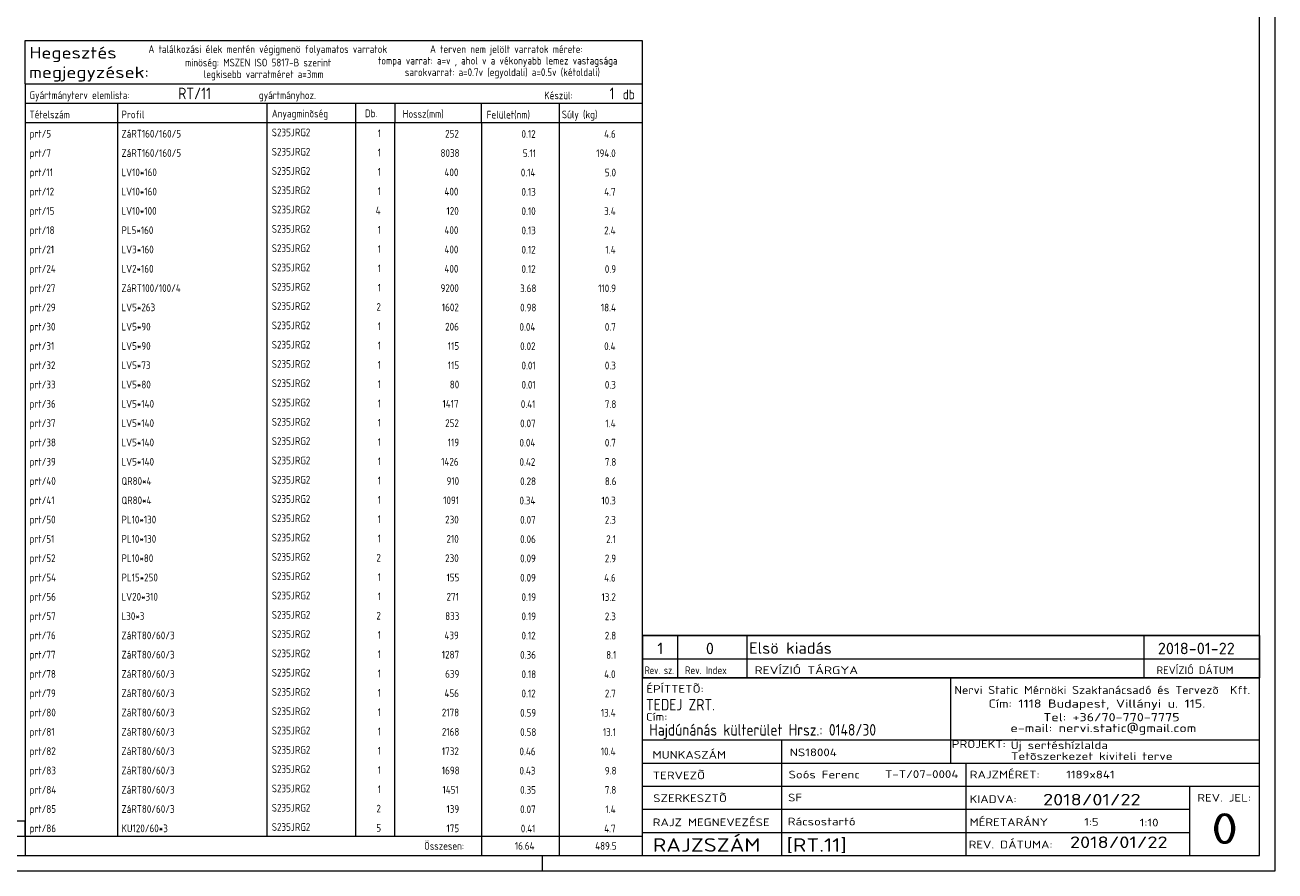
# Model space of a CAD drawing. Header units: millimetres. Extents: x 1 to 1188, y 1 to 840.
# Tile 4 of 7: x 864 to 1188, y 1 to 220. Entities that reach past the tile are written whole.
import ezdxf

# ---------------------------------------------------------------- set-up
doc = ezdxf.new("R2010")
doc.units = ezdxf.units.MM
doc.header["$LTSCALE"] = 0.6
doc.linetypes.add('XKITLINE00', pattern=[0])
doc.layers.add('DrawingSheet', color=5, linetype='Continuous', lineweight=0)
doc.layers.add('OtherObjectType', color=1, linetype='Continuous', lineweight=0)
doc.styles.add('ISOCPEUR', font='ISOCPEUR.TTF')

msp = doc.modelspace()

# ---------------------------------------------------------------- linework, layer by layer
at = {"layer": 'DrawingSheet', "color": 2, "linetype": 'XKITLINE00', "lineweight": 0}
for p, q in [((1188, 1), (1188, 840)), ((998, 1), (998, 5)), ((1, 1), (1188, 1))]:
    msp.add_line(p, q, dxfattribs=at)
at = {"layer": 'DrawingSheet', "color": 3, "linetype": 'XKITLINE00', "lineweight": 0}
for p, q in [((1184, 5), (1184, 836)), ((5, 5), (1184, 5))]:
    msp.add_line(p, q, dxfattribs=at)
at = {"layer": 'OtherObjectType', "color": 7, "linetype": 'XKITLINE00', "lineweight": 0}
for p, q in [((863.84, 205.11), (863.84, 216.36)), ((863.84, 216.36), (1023.84, 216.36)), ((1023.84, 216.36), (1023.84, 205.11)), ((863.84, 205.11), (1023.84, 205.11)), ((863.84, 205.11), (1023.84, 205.11)), ((863.84, 205.11), (863.84, 200.11)), ((1023.84, 205.11), (1023.84, 200.11)), ((863.84, 200.11), (1023.84, 200.11)), ((863.84, 200.11), (863.84, 195.11)), ((887.84, 200.11), (887.84, 195.11)), ((926.61, 195.11), (926.61, 200.11)), ((949.5, 200.11), (949.5, 195.11)), ((959.7, 200.11), (959.7, 195.23)), ((982.15, 200.11), (982.15, 195.11)), ((1002.33, 200.11), (1002.33, 195.11)), ((1023.84, 200.11), (1023.84, 195.11)), ((863.84, 195.11), (1023.84, 195.11)), ((863.84, 195.11), (863.84, 190.11)), ((887.84, 195.11), (887.84, 190.11)), ((926.61, 190.11), (926.61, 195.11)), ((949.5, 195.11), (949.5, 190.11)), ((959.67, 195.1), (959.67, 190.1)), ((982.18, 195.11), (982.18, 190.11)), ((1002.33, 195.11), (1002.33, 190.11)), ((1023.84, 195.11), (1023.84, 190.11)), ((863.84, 190.1), (863.84, 185.1)), ((887.84, 190.1), (887.84, 185.1)), ((926.61, 185.1), (926.61, 190.1)), ((949.5, 190.1), (949.5, 185.1)), ((959.67, 190.1), (959.67, 185.1)), ((982.18, 190.1), (982.18, 185.1)), ((1002.33, 190.1), (1002.33, 185.1)), ((1023.84, 190.1), (1023.84, 185.1)), ((863.84, 185.1), (863.84, 180.1)), ((887.84, 185.1), (887.84, 180.1)), ((926.61, 180.1), (926.61, 185.1)), ((949.5, 185.1), (949.5, 180.1)), ((959.67, 185.1), (959.67, 180.1)), ((982.18, 185.1), (982.18, 180.1)), ((1002.33, 185.1), (1002.33, 180.1)), ((1023.84, 185.1), (1023.84, 180.1)), ((863.84, 180.1), (863.84, 175.1)), ((887.84, 180.1), (887.84, 175.1)), ((926.61, 175.1), (926.61, 180.1)), ((949.5, 180.1), (949.5, 175.1)), ((959.67, 180.09), (959.67, 175.09)), ((982.18, 180.1), (982.18, 175.1)), ((1002.33, 180.1), (1002.33, 175.1)), ((1023.84, 180.1), (1023.84, 175.1)), ((863.84, 175.09), (863.84, 170.09)), ((887.84, 175.09), (887.84, 170.09)), ((926.61, 170.09), (926.61, 175.09)), ((949.5, 175.09), (949.5, 170.09)), ((959.67, 175.09), (959.67, 170.09)), ((982.18, 175.09), (982.18, 170.09)), ((1002.33, 175.09), (1002.33, 170.09)), ((1023.84, 175.09), (1023.84, 170.09)), ((863.84, 170.09), (863.84, 165.09)), ((887.84, 170.09), (887.84, 165.09)), ((926.61, 165.09), (926.61, 170.09)), ((949.5, 170.09), (949.5, 165.09)), ((959.67, 170.09), (959.67, 165.09)), ((982.18, 170.09), (982.18, 165.09)), ((1002.33, 170.09), (1002.33, 165.09)), ((1023.84, 170.09), (1023.84, 165.09)), ((863.84, 165.09), (863.84, 160.09)), ((887.84, 165.09), (887.84, 160.09)), ((926.61, 160.09), (926.61, 165.09)), ((949.5, 165.09), (949.5, 160.09)), ((959.67, 165.09), (959.67, 160.09)), ((982.18, 165.09), (982.18, 160.09)), ((1002.33, 165.09), (1002.33, 160.09)), ((1023.84, 165.09), (1023.84, 160.09)), ((863.84, 160.09), (863.84, 155.09)), ((887.84, 160.09), (887.84, 155.09)), ((926.61, 155.09), (926.61, 160.09)), ((949.5, 160.09), (949.5, 155.09)), ((959.67, 160.08), (959.67, 155.08)), ((982.18, 160.09), (982.18, 155.09)), ((1002.33, 160.09), (1002.33, 155.09)), ((1023.84, 160.09), (1023.84, 155.09)), ((863.84, 155.08), (863.84, 150.08)), ((887.84, 155.08), (887.84, 150.08)), ((926.61, 150.08), (926.61, 155.08)), ((949.5, 155.08), (949.5, 150.08)), ((959.67, 155.08), (959.67, 150.08)), ((982.18, 155.08), (982.18, 150.08)), ((1002.33, 155.08), (1002.33, 150.08)), ((1023.84, 155.08), (1023.84, 150.08)), ((863.84, 150.08), (863.84, 145.08)), ((887.84, 150.08), (887.84, 145.08)), ((926.61, 145.08), (926.61, 150.08)), ((949.5, 150.08), (949.5, 145.08)), ((959.67, 150.08), (959.67, 145.08)), ((982.18, 150.08), (982.18, 145.08)), ((1002.33, 150.08), (1002.33, 145.08)), ((1023.84, 150.08), (1023.84, 145.08)), ((863.84, 145.08), (863.84, 140.08)), ((887.84, 145.08), (887.84, 140.08)), ((926.61, 140.08), (926.61, 145.08)), ((949.5, 145.08), (949.5, 140.08)), ((959.67, 145.07), (959.67, 140.07)), ((982.18, 145.08), (982.18, 140.08)), ((1002.33, 145.08), (1002.33, 140.08)), ((1023.84, 145.08), (1023.84, 140.08)), ((863.84, 140.07), (863.84, 135.07)), ((887.84, 140.07), (887.84, 135.07)), ((926.61, 135.07), (926.61, 140.07)), ((949.5, 140.07), (949.5, 135.07)), ((959.67, 140.07), (959.67, 135.07)), ((982.18, 140.07), (982.18, 135.07)), ((1002.33, 140.07), (1002.33, 135.07)), ((1023.84, 140.07), (1023.84, 135.07)), ((863.84, 135.07), (863.84, 130.07)), ((887.84, 135.07), (887.84, 130.07)), ((926.61, 130.07), (926.61, 135.07)), ((949.5, 135.07), (949.5, 130.07)), ((959.67, 135.07), (959.67, 130.07)), ((982.18, 135.07), (982.18, 130.07)), ((1002.33, 135.07), (1002.33, 130.07)), ((1023.84, 135.07), (1023.84, 130.07)), ((863.84, 130.07), (863.84, 125.07)), ((887.84, 130.07), (887.84, 125.07)), ((926.61, 125.07), (926.61, 130.07)), ((949.5, 130.07), (949.5, 125.07)), ((959.67, 130.07), (959.67, 125.07)), ((982.18, 130.07), (982.18, 125.07)), ((1002.33, 130.07), (1002.33, 125.07)), ((1023.84, 130.07), (1023.84, 125.07)), ((863.84, 125.07), (863.84, 120.07)), ((887.84, 125.07), (887.84, 120.07)), ((926.61, 120.07), (926.61, 125.07)), ((949.5, 125.07), (949.5, 120.07)), ((959.67, 125.06), (959.67, 120.06)), ((982.18, 125.07), (982.18, 120.07)), ((1002.33, 125.07), (1002.33, 120.07)), ((1023.84, 125.07), (1023.84, 120.07)), ((863.84, 120.06), (863.84, 115.06)), ((887.84, 120.06), (887.84, 115.06)), ((926.61, 115.06), (926.61, 120.06)), ((949.5, 120.06), (949.5, 115.06)), ((959.67, 120.06), (959.67, 115.06)), ((982.18, 120.06), (982.18, 115.06)), ((1002.33, 120.06), (1002.33, 115.06)), ((1023.84, 120.06), (1023.84, 115.06)), ((863.84, 115.06), (863.84, 110.06)), ((887.84, 115.06), (887.84, 110.06)), ((926.61, 110.06), (926.61, 115.06)), ((949.5, 115.06), (949.5, 110.06)), ((959.67, 115.06), (959.67, 110.06)), ((982.18, 115.06), (982.18, 110.06)), ((1002.33, 115.06), (1002.33, 110.06)), ((1023.84, 115.06), (1023.84, 110.06)), ((863.84, 110.06), (863.84, 105.06)), ((887.84, 110.06), (887.84, 105.06)), ((926.61, 105.06), (926.61, 110.06)), ((949.5, 110.06), (949.5, 105.06)), ((959.67, 110.05), (959.67, 105.05)), ((982.18, 110.06), (982.18, 105.06)), ((1002.33, 110.06), (1002.33, 105.06)), ((1023.84, 110.06), (1023.84, 105.06)), ((863.84, 105.05), (863.84, 100.05)), ((887.84, 105.05), (887.84, 100.05)), ((926.61, 100.05), (926.61, 105.05)), ((949.5, 105.05), (949.5, 100.05)), ((959.67, 105.05), (959.67, 100.05)), ((982.18, 105.05), (982.18, 100.05)), ((1002.33, 105.05), (1002.33, 100.05)), ((1023.84, 105.05), (1023.84, 100.05)), ((863.84, 100.05), (863.84, 95.05)), ((887.84, 100.05), (887.84, 95.05)), ((926.61, 95.05), (926.61, 100.05)), ((949.5, 100.05), (949.5, 95.05)), ((959.67, 100.05), (959.67, 95.05)), ((982.18, 100.05), (982.18, 95.05)), ((1002.33, 100.05), (1002.33, 95.05)), ((1023.84, 100.05), (1023.84, 95.05)), ((863.84, 95.05), (863.84, 90.05)), ((887.84, 95.05), (887.84, 90.05)), ((926.61, 90.05), (926.61, 95.05)), ((949.5, 95.05), (949.5, 90.05)), ((959.67, 95.05), (959.67, 90.05)), ((982.18, 95.05), (982.18, 90.05)), ((1002.33, 95.05), (1002.33, 90.05)), ((1023.84, 95.05), (1023.84, 90.05)), ((863.84, 90.05), (863.84, 85.05)), ((887.84, 90.05), (887.84, 85.05)), ((926.61, 85.05), (926.61, 90.05)), ((949.5, 90.05), (949.5, 85.05)), ((959.67, 90.04), (959.67, 85.04)), ((982.18, 90.05), (982.18, 85.05)), ((1002.33, 90.05), (1002.33, 85.05)), ((1023.84, 90.05), (1023.84, 85.05)), ((863.84, 85.04), (863.84, 80.04)), ((887.84, 85.04), (887.84, 80.04)), ((926.61, 80.04), (926.61, 85.04)), ((949.5, 85.04), (949.5, 80.04)), ((959.67, 85.04), (959.67, 80.04)), ((982.18, 85.04), (982.18, 80.04)), ((1002.33, 85.04), (1002.33, 80.04)), ((1023.84, 85.04), (1023.84, 80.04)), ((863.84, 80.04), (863.84, 75.04)), ((887.84, 80.04), (887.84, 75.04)), ((926.61, 75.04), (926.61, 80.04)), ((949.5, 80.04), (949.5, 75.04)), ((959.67, 80.04), (959.67, 75.04)), ((982.18, 80.04), (982.18, 75.04)), ((1002.33, 80.04), (1002.33, 75.04)), ((1023.84, 80.04), (1023.84, 75.04)), ((863.84, 75.04), (863.84, 70.04)), ((887.84, 75.04), (887.84, 70.04)), ((926.61, 70.04), (926.61, 75.04)), ((949.5, 75.04), (949.5, 70.04)), ((959.67, 75.03), (959.67, 70.03)), ((982.18, 75.04), (982.18, 70.04)), ((1002.33, 75.04), (1002.33, 70.04)), ((1023.84, 75.04), (1023.84, 70.04)), ((863.84, 70.03), (863.84, 65.03)), ((887.84, 70.03), (887.84, 65.03)), ((926.61, 65.03), (926.61, 70.03)), ((949.5, 70.03), (949.5, 65.03)), ((959.67, 70.03), (959.67, 65.03)), ((982.18, 70.03), (982.18, 65.03)), ((1002.33, 70.03), (1002.33, 65.03)), ((1023.84, 70.03), (1023.84, 65.03)), ((863.84, 65.03), (863.84, 60.03)), ((887.84, 65.03), (887.84, 60.03)), ((926.61, 60.03), (926.61, 65.03)), ((949.5, 65.03), (949.5, 60.03)), ((959.67, 65.03), (959.67, 60.03)), ((982.18, 65.03), (982.18, 60.03)), ((1002.33, 65.03), (1002.33, 60.03)), ((1023.84, 65.03), (1023.84, 60.03)), ((1024, 62.05), (1184, 62.05)), ((1024, 62.05), (1024, 56.05)), ((1033, 62.05), (1033, 56.05)), ((1051, 62.05), (1051, 56.05)), ((1154, 62.05), (1154, 56.05)), ((1184, 62.05), (1184, 56.05)), ((863.84, 60.03), (863.84, 55.03)), ((887.84, 60.03), (887.84, 55.03)), ((926.61, 55.03), (926.61, 60.03)), ((949.5, 60.03), (949.5, 55.03)), ((959.67, 60.03), (959.67, 55.03)), ((982.18, 60.03), (982.18, 55.03)), ((1002.33, 60.03), (1002.33, 55.03)), ((1023.84, 60.03), (1023.84, 55.03)), ((1024, 56.05), (1024, 51.05)), ((1024, 56.05), (1184, 56.05)), ((1033, 56.05), (1033, 51.05)), ((1051, 56.05), (1051, 51.05)), ((1154, 56.05), (1154, 51.05)), ((1184, 56.05), (1184, 51.05)), ((863.84, 55.03), (863.84, 50.03)), ((887.84, 55.03), (887.84, 50.03)), ((926.61, 50.03), (926.61, 55.03)), ((949.5, 55.03), (949.5, 50.03)), ((959.67, 55.02), (959.67, 50.02)), ((982.18, 55.03), (982.18, 50.03)), ((1002.33, 55.03), (1002.33, 50.03)), ((1023.84, 55.03), (1023.84, 50.03)), ((863.84, 50.02), (863.84, 45.02)), ((887.84, 50.02), (887.84, 45.02)), ((926.61, 45.02), (926.61, 50.02)), ((949.5, 50.02), (949.5, 45.02)), ((959.67, 50.02), (959.67, 45.02)), ((982.18, 50.02), (982.18, 45.02)), ((1002.33, 50.02), (1002.33, 45.02)), ((1023.84, 51.05), (1023.84, 6.75)), ((1023.84, 51.05), (1184, 51.05)), ((1023.84, 50.02), (1023.84, 45.02)), ((1184, 51.05), (1024, 51.05)), ((1103.84, 51), (1103.84, 35)), ((1183.98, 5), (1184, 51.05)), ((863.84, 45.02), (863.84, 40.02)), ((887.84, 45.02), (887.84, 40.02)), ((926.61, 40.02), (926.61, 45.02)), ((949.5, 45.02), (949.5, 40.02)), ((959.67, 45.02), (959.67, 40.02)), ((982.18, 45.02), (982.18, 40.02)), ((1002.33, 45.02), (1002.33, 40.02)), ((1023.84, 45.02), (1023.84, 40.02)), ((863.84, 40.02), (863.84, 35.02)), ((887.84, 40.02), (887.84, 35.02)), ((926.61, 35.02), (926.61, 40.02)), ((949.5, 40.02), (949.5, 35.02)), ((959.67, 40.01), (959.67, 35.01)), ((982.18, 40.02), (982.18, 35.02)), ((1002.33, 40.02), (1002.33, 35.02)), ((1023.84, 40.02), (1023.84, 35.02)), ((863.84, 35.01), (863.84, 30.01)), ((887.84, 35.01), (887.84, 30.01)), ((926.61, 30.01), (926.61, 35.01)), ((949.5, 35.01), (949.5, 30.01)), ((959.67, 35.01), (959.67, 30.01)), ((982.18, 35.01), (982.18, 30.01)), ((1002.33, 35.01), (1002.33, 30.01)), ((1023.84, 35.01), (1023.84, 30.01)), ((1023.98, 35), (1183.98, 35)), ((1059.98, 35), (1059.98, 5)), ((1103.84, 35), (1103.84, 29)), ((863.84, 30.01), (863.84, 25.01)), ((887.84, 30.01), (887.84, 25.01)), ((926.61, 25.01), (926.61, 30.01)), ((949.5, 30.01), (949.5, 25.01)), ((959.67, 30.01), (959.67, 25.01)), ((982.18, 30.01), (982.18, 25.01)), ((1002.33, 30.01), (1002.33, 25.01)), ((1023.84, 30.01), (1023.84, 25.01)), ((1023.98, 29), (1107.84, 29)), ((1107.84, 29), (1107.84, 5)), ((1107.84, 29), (1183.84, 29)), ((863.84, 25.01), (863.84, 20.01)), ((887.84, 25.01), (887.84, 20.01)), ((926.61, 20.01), (926.61, 25.01)), ((949.5, 25.01), (949.5, 20.01)), ((959.67, 25.01), (959.67, 20.01)), ((982.18, 25.01), (982.18, 20.01)), ((1002.33, 25.01), (1002.33, 20.01)), ((1023.84, 25.01), (1023.84, 20.01)), ((1023.98, 23), (1183.98, 23)), ((1165.84, 23), (1165.84, 5)), ((863.84, 20.01), (863.84, 15.01)), ((887.84, 20.01), (887.84, 15.01)), ((926.61, 15.01), (926.61, 20.01)), ((949.5, 20.01), (949.5, 15.01)), ((959.67, 20), (959.67, 15)), ((982.18, 20.01), (982.18, 15.01)), ((1002.33, 20.01), (1002.33, 15.01)), ((1023.84, 20.01), (1023.84, 15.01)), ((1023.98, 17), (1165.84, 17)), ((819.84, 14), (863.84, 14)), ((863.84, 15), (863.84, 10)), ((863.84, 10), (863.84, 14)), ((887.84, 15), (887.84, 10)), ((926.61, 10), (926.61, 15)), ((949.5, 15), (949.5, 10)), ((959.67, 15), (959.67, 10)), ((982.18, 15), (982.18, 10)), ((1002.33, 15), (1002.33, 10)), ((1023.84, 15), (1023.84, 10)), ((819.84, 10), (863.84, 10)), ((863.84, 10), (1023.84, 10)), ((863.84, 10), (863.84, 5)), ((982.19, 10), (982.19, 5)), ((1002.31, 10), (1002.31, 5)), ((1023.84, 10), (1023.84, 5)), ((1023.98, 11), (1165.98, 11)), ((863.84, 5), (1023.84, 5)), ((1023.98, 5), (1183.98, 5))]:
    msp.add_line(p, q, dxfattribs=at)
at = {"layer": 'OtherObjectType', "color": 1, "linetype": 'XKITLINE00', "lineweight": 0}
for p, q in [((1184, 62.05), (1024, 62.05)), ((1024, 56.05), (1184, 56.05))]:
    msp.add_line(p, q, dxfattribs=at)

# ---------------------------------------------------------------- texts
at = {"layer": 'OtherObjectType', "color": 7, "style": 'ISOCPEUR'}
for s, height, width, p in [('Hegesztés', 3, 1.19, (864.99, 211.67)), ('A találkozási élek mentén végigmenö folyamatos varratok', 2, 0.85, (895.84, 213.11)), ('A terven nem jelölt varratok mérete:', 2, 0.85, (968.86, 213.11)), ('minöség: MSZEN ISO 5817-B szerint', 2, 0.85, (905.34, 209.61)), ('tompa varrat: a=v , ahol v a vékonyabb lemez vastagsága', 2, 0.85, (955.34, 210.11)), ('megjegyzések:', 3, 1.19, (864.84, 206.61)), ('legkisebb varratméret a=3mm', 2, 0.85, (910.16, 206.61)), ('sarokvarrat: a=0.7v (egyoldali) a=0.5v (kétoldali)', 2, 0.85, (962.34, 207.11)), ('Gyártmányterv elemlista:                               gyártmányhoz.', 2, 0.85, (864.99, 201.17)), ('Készül:', 2, 0.85, (998.47, 201.11)), ('db', 2.5, 0.85, (1018.84, 201.11)), ('Tételszám', 2, 0.85, (864.99, 196.17)), ('Profil', 2, 0.85, (888.84, 196.17)), ('Anyagminõség', 2, 0.85, (927.83, 196.39)), ('Db.', 2, 0.85, (951.96, 196.45)), ('Hossz(mm)', 2, 0.85, (961.78, 196.31)), ('Felület(nm)', 2, 0.85, (983.56, 196.11)), ('Súly (kg)', 2, 0.85, (1003.05, 196.17)), ('1', 3, 1.017001, (1027.82, 57.2)), ('0', 3, 1.017001, (1040.4, 57.2)), ('Elsö kiadás', 3, 1.017001, (1051.63, 57.31)), ('2018-01-22', 3, 1.017001, (1157.62, 57.2)), ('Rev. sz.', 2, 0.68, (1024.54, 52.05)), ('Rev. Index', 2, 0.85, (1035, 52.05)), ('REVÍZIÓ TÁRGYA', 2, 1.275, (1053, 52.05)), ('REVÍZIÓ DÁTUM', 2, 1.02, (1157.28, 52.05)), ('ÉPÍTTETÕ:', 2, 1.211571, (1024.96, 47.22)), ('Nervi Static Mérnöki\xa0Szaktanácsadó\xa0és\xa0Tervezõ  Kft.', 2.1176, 1.08375, (1104.84, 46.88)), ('TEDEJ ZRT.', 3, 0.85, (1024.87, 42.62)), ('Cím:\xa01118 Budapest, Villányi u. 115.', 2.1176, 1.250101, (1113.68, 43.35)), ('Cím:', 2, 1.211571, (1024.84, 40)), ('Hajdúnánás külterület Hrsz.: 0148/30', 3, 0.85, (1025.73, 36.1)), ('e-mail:\xa0nervi.static@gmail.com', 2.1176, 1.250101, (1119.38, 37)), ('Tel:\xa0+36/70-770-7775', 2.1176, 1.250101, (1127.91, 39.82)), ('MUNKASZÁM', 2, 1.211571, (1026.55, 30.12)), ('NS18004', 2, 1.211571, (1062.17, 30.76)), ('PROJEKT:', 2, 1.211571, (1104.18, 32.9)), ('Új sertéshízlalda', 2, 1.211571, (1119.47, 32.6)), ('Tetõszerkezet kiviteli terve', 2, 1.211571, (1119.54, 29.78)), ('TERVEZÕ', 2, 1.211571, (1026.63, 24.79)), ('Soós Ferenc', 2, 1.211571, (1061.84, 25)), ('T-T/07-0004', 2, 1.211571, (1086.86, 25.11)), ('RAJZMÉRET:', 2, 1.211571, (1108.84, 25)), ('1189x841', 2, 1.211571, (1133.84, 25)), ('SZERKESZTÕ', 2, 1.211571, (1026.72, 18.87)), ('SF', 2, 1.211571, (1061.72, 19.04)), ('KIADVA:', 2, 1.211571, (1108.78, 18.64)), ('2018/01/22', 3, 1.275, (1127.84, 18)), ('REV. JEL:', 2, 1.211571, (1167.84, 19)), ('RAJZ MEGNEVEZÉSE', 2, 1.211571, (1026.62, 12.62)), ('Rácsostartó', 2, 1.211571, (1061.65, 12.82)), ('MÉRETARÁNY', 2, 1.211571, (1108.78, 12.65)), ('1:5', 2, 1.211571, (1138.51, 12.72)), ('1:10', 2, 1.211571, (1152.92, 12.55)), ('0', 8, 1.275, (1171.45, 8)), ('RAJZSZÁM', 3.5, 1.211571, (1026.62, 6)), ('[RT.11]', 3.5, 1.211571, (1061.3, 5.99)), ('2018/01/22', 3, 1.275, (1134.83, 6.95)), ('Összesen:', 2, 0.85, (967.33, 6.5)), ('REV. DÁTUMA:', 2, 1.211571, (1108.53, 6.85))]:
    msp.add_text(s, height=height, dxfattribs=dict(at, width=width)).set_placement(p)
at = {"layer": 'OtherObjectType', "color": 5, "style": 'ISOCPEUR', "width": 0.85}
for s, height, p in [('RT/11', 3, (903.55, 201.11)), ('1', 3, (1015.41, 201.11)), ('prt/5', 2, (864.99, 191.17)), ('ZáRT160/160/5', 2, (888.84, 191.17)), ('S235JRG2', 2, (927.83, 191.51)), ('1', 2, (955.28, 191.27)), ('252', 2, (972.78, 191.17)), ('0.12', 2, (992.58, 191.1)), ('4.6', 2, (1014.02, 191.1)), ('prt/7', 2, (864.99, 186.16)), ('ZáRT160/160/5', 2, (888.84, 186.16)), ('S235JRG2', 2, (927.83, 186.5)), ('1', 2, (955.28, 186.27)), ('8038', 2, (971.58, 186.16)), ('5.11', 2, (992.92, 186.1)), ('194.0', 2, (1011.96, 186.1)), ('prt/11', 2, (864.99, 181.16)), ('LV10*160', 2, (888.84, 181.16)), ('S235JRG2', 2, (927.83, 181.5)), ('1', 2, (955.28, 181.27)), ('400', 2, (972.61, 181.16)), ('0.14', 2, (992.4, 181.1)), ('5.0', 2, (1014.19, 181.1)), ('prt/12', 2, (864.99, 176.16)), ('LV10*160', 2, (888.84, 176.16)), ('S235JRG2', 2, (927.83, 176.5)), ('1', 2, (955.28, 176.26)), ('400', 2, (972.61, 176.16)), ('0.13', 2, (992.58, 176.09)), ('4.7', 2, (1014.02, 176.09)), ('prt/15', 2, (864.99, 171.15)), ('LV10*100', 2, (888.84, 171.15)), ('S235JRG2', 2, (927.83, 171.49)), ('4', 2, (954.76, 171.26)), ('120', 2, (973.13, 171.15)), ('0.10', 2, (992.58, 171.09)), ('3.4', 2, (1014.02, 171.09)), ('prt/18', 2, (864.99, 166.15)), ('PL5*160', 2, (888.84, 166.15)), ('S235JRG2', 2, (927.83, 166.49)), ('1', 2, (955.28, 166.26)), ('400', 2, (972.61, 166.15)), ('0.13', 2, (992.58, 166.09)), ('2.4', 2, (1014.02, 166.09)), ('prt/21', 2, (864.99, 161.15)), ('LV3*160', 2, (888.84, 161.15)), ('S235JRG2', 2, (927.83, 161.49)), ('1', 2, (955.28, 161.26)), ('400', 2, (972.61, 161.15)), ('0.12', 2, (992.58, 161.09)), ('1.4', 2, (1014.36, 161.09)), ('prt/24', 2, (864.99, 156.15)), ('LV2*160', 2, (888.84, 156.15)), ('S235JRG2', 2, (927.83, 156.48)), ('1', 2, (955.28, 156.25)), ('400', 2, (972.61, 156.15)), ('0.12', 2, (992.58, 156.08)), ('0.9', 2, (1014.19, 156.08)), ('prt/27', 2, (864.99, 151.14)), ('ZáRT100/100/4', 2, (888.84, 151.14)), ('S235JRG2', 2, (927.83, 151.48)), ('1', 2, (955.28, 151.25)), ('9200', 2, (971.58, 151.14)), ('3.68', 2, (992.23, 151.08)), ('110.9', 2, (1012.47, 151.08)), ('prt/29', 2, (864.99, 146.14)), ('LV5*263', 2, (888.84, 146.14)), ('S235JRG2', 2, (927.83, 146.48)), ('2', 2, (954.94, 146.25)), ('1602', 2, (971.92, 146.14)), ('0.98', 2, (992.23, 146.08)), ('18.4', 2, (1013.16, 146.08)), ('prt/30', 2, (864.99, 141.14)), ('LV5*90', 2, (888.84, 141.14)), ('S235JRG2', 2, (927.83, 141.48)), ('1', 2, (955.28, 141.24)), ('206', 2, (972.78, 141.14)), ('0.04', 2, (992.06, 141.07)), ('0.7', 2, (1014.19, 141.07)), ('prt/31', 2, (864.99, 136.13)), ('LV5*90', 2, (888.84, 136.13)), ('S235JRG2', 2, (927.83, 136.47)), ('1', 2, (955.28, 136.24)), ('115', 2, (973.47, 136.13)), ('0.02', 2, (992.23, 136.07)), ('0.4', 2, (1014.02, 136.07)), ('prt/32', 2, (864.99, 131.13)), ('LV5*73', 2, (888.84, 131.13)), ('S235JRG2', 2, (927.83, 131.47)), ('1', 2, (955.28, 131.24)), ('115', 2, (973.47, 131.13)), ('0.01', 2, (992.58, 131.07)), ('0.3', 2, (1014.19, 131.07)), ('prt/33', 2, (864.99, 126.13)), ('LV5*80', 2, (888.84, 126.13)), ('S235JRG2', 2, (927.83, 126.47)), ('1', 2, (955.28, 126.24)), ('80', 2, (973.98, 126.13)), ('0.01', 2, (992.58, 126.07)), ('0.3', 2, (1014.19, 126.07)), ('prt/36', 2, (864.99, 121.13)), ('LV5*140', 2, (888.84, 121.13)), ('S235JRG2', 2, (927.83, 121.46)), ('1', 2, (955.28, 121.23)), ('1417', 2, (972.09, 121.13)), ('0.41', 2, (992.4, 121.06)), ('7.8', 2, (1014.19, 121.06)), ('prt/37', 2, (864.99, 116.12)), ('LV5*140', 2, (888.84, 116.12)), ('S235JRG2', 2, (927.83, 116.46)), ('1', 2, (955.28, 116.23)), ('252', 2, (972.78, 116.12)), ('0.07', 2, (992.23, 116.06)), ('1.4', 2, (1014.36, 116.06)), ('S235JRG2', 2, (927.83, 111.46)), ('prt/38', 2, (864.99, 111.12)), ('LV5*140', 2, (888.84, 111.12)), ('1', 2, (955.28, 111.23)), ('119', 2, (973.47, 111.12)), ('0.04', 2, (992.06, 111.06)), ('0.7', 2, (1014.19, 111.06)), ('prt/39', 2, (864.99, 106.12)), ('LV5*140', 2, (888.84, 106.12)), ('S235JRG2', 2, (927.83, 106.46)), ('1', 2, (955.28, 106.22)), ('1426', 2, (971.75, 106.12)), ('0.42', 2, (992.06, 106.05)), ('7.8', 2, (1014.19, 106.05)), ('prt/40', 2, (864.99, 101.11)), ('QR80*4', 2, (888.84, 101.11)), ('S235JRG2', 2, (927.83, 101.45)), ('1', 2, (955.28, 101.22)), ('910', 2, (973.13, 101.11)), ('0.28', 2, (992.23, 101.05)), ('8.6', 2, (1014.19, 101.05)), ('prt/41', 2, (864.99, 96.11)), ('QR80*4', 2, (888.84, 96.11)), ('S235JRG2', 2, (927.83, 96.45)), ('1', 2, (955.28, 96.22)), ('1091', 2, (972.27, 96.11)), ('0.34', 2, (992.06, 96.05)), ('10.3', 2, (1013.33, 96.05)), ('prt/50', 2, (864.99, 91.11)), ('PL10*130', 2, (888.84, 91.11)), ('S235JRG2', 2, (927.83, 91.45)), ('1', 2, (955.28, 91.22)), ('230', 2, (972.78, 91.11)), ('0.07', 2, (992.23, 91.05)), ('2.3', 2, (1014.19, 91.05)), ('prt/51', 2, (864.99, 86.11)), ('PL10*130', 2, (888.84, 86.11)), ('S235JRG2', 2, (927.83, 86.44)), ('1', 2, (955.28, 86.21)), ('210', 2, (973.13, 86.11)), ('0.06', 2, (992.23, 86.04)), ('2.1', 2, (1014.54, 86.04)), ('prt/52', 2, (864.99, 81.1)), ('PL10*80', 2, (888.84, 81.1)), ('S235JRG2', 2, (927.83, 81.44)), ('2', 2, (954.94, 81.21)), ('230', 2, (972.78, 81.1)), ('0.09', 2, (992.23, 81.04)), ('2.9', 2, (1014.19, 81.04)), ('prt/54', 2, (864.99, 76.1)), ('PL15*250', 2, (888.84, 76.1)), ('S235JRG2', 2, (927.83, 76.44)), ('1', 2, (955.28, 76.21)), ('155', 2, (973.13, 76.1)), ('0.09', 2, (992.23, 76.04)), ('4.6', 2, (1014.02, 76.04)), ('prt/56', 2, (864.99, 71.1)), ('LV20*310', 2, (888.84, 71.1)), ('S235JRG2', 2, (927.83, 71.44)), ('1', 2, (955.28, 71.2)), ('271', 2, (973.13, 71.1)), ('0.19', 2, (992.58, 71.03)), ('13.2', 2, (1013.33, 71.03)), ('prt/57', 2, (864.99, 66.09)), ('L30*3', 2, (888.84, 66.09)), ('S235JRG2', 2, (927.83, 66.43)), ('2', 2, (954.94, 66.2)), ('833', 2, (972.78, 66.09)), ('0.19', 2, (992.58, 66.03)), ('2.3', 2, (1014.19, 66.03)), ('prt/76', 2, (864.99, 61.09)), ('ZáRT80/60/3', 2, (888.84, 61.09)), ('S235JRG2', 2, (927.83, 61.43)), ('1', 2, (955.28, 61.2)), ('439', 2, (972.61, 61.09)), ('0.12', 2, (992.58, 61.03)), ('2.8', 2, (1014.19, 61.03)), ('ZáRT80/60/3', 2, (888.84, 56.09)), ('S235JRG2', 2, (927.83, 56.43)), ('prt/77', 2, (864.99, 56.09)), ('1', 2, (955.28, 56.2)), ('1287', 2, (971.92, 56.09)), ('0.36', 2, (992.23, 56.03)), ('8.1', 2, (1014.54, 56.03)), ('prt/78', 2, (864.99, 51.09)), ('ZáRT80/60/3', 2, (888.84, 51.09)), ('S235JRG2', 2, (927.83, 51.42)), ('1', 2, (955.28, 51.19)), ('639', 2, (972.78, 51.09)), ('0.18', 2, (992.58, 51.02)), ('4.0', 2, (1014.02, 51.02)), ('prt/79', 2, (864.99, 46.08)), ('ZáRT80/60/3', 2, (888.84, 46.08)), ('S235JRG2', 2, (927.83, 46.42)), ('1', 2, (955.28, 46.19)), ('456', 2, (972.61, 46.08)), ('0.12', 2, (992.58, 46.02)), ('2.7', 2, (1014.19, 46.02)), ('prt/80', 2, (864.99, 41.08)), ('ZáRT80/60/3', 2, (888.84, 41.08)), ('S235JRG2', 2, (927.83, 41.42)), ('1', 2, (955.28, 41.19)), ('2178', 2, (971.92, 41.08)), ('0.59', 2, (992.23, 41.02)), ('13.4', 2, (1013.16, 41.02)), ('prt/81', 2, (864.99, 36.08)), ('ZáRT80/60/3', 2, (888.84, 36.08)), ('S235JRG2', 2, (927.83, 36.42)), ('1', 2, (955.28, 36.18)), ('2168', 2, (971.92, 36.08)), ('0.58', 2, (992.23, 36.01)), ('13.1', 2, (1013.68, 36.01)), ('prt/82', 2, (864.99, 31.07)), ('ZáRT80/60/3', 2, (888.84, 31.07)), ('S235JRG2', 2, (927.83, 31.41)), ('1', 2, (955.28, 31.18)), ('1732', 2, (971.92, 31.07)), ('0.46', 2, (992.06, 31.01)), ('10.4', 2, (1013.16, 31.01)), ('prt/83', 2, (864.99, 26.07)), ('ZáRT80/60/3', 2, (888.84, 26.07)), ('S235JRG2', 2, (927.83, 26.41)), ('1', 2, (955.28, 26.18)), ('1698', 2, (971.92, 26.07)), ('0.43', 2, (992.06, 26.01)), ('9.8', 2, (1014.19, 26.01)), ('prt/84', 2, (864.99, 21.07)), ('ZáRT80/60/3', 2, (888.84, 21.07)), ('S235JRG2', 2, (927.83, 21.41)), ('1', 2, (955.28, 21.18)), ('1451', 2, (972.09, 21.07)), ('0.35', 2, (992.23, 21.01)), ('7.8', 2, (1014.19, 21.01)), ('prt/85', 2, (864.99, 16.07)), ('ZáRT80/60/3', 2, (888.84, 16.07)), ('S235JRG2', 2, (927.83, 16.4)), ('2', 2, (954.94, 16.17)), ('139', 2, (973.13, 16.07)), ('0.07', 2, (992.23, 16)), ('1.4', 2, (1014.36, 16)), ('prt/86', 2, (864.99, 11.06)), ('KU120/60*3', 2, (888.84, 11.06)), ('S235JRG2', 2, (927.83, 11.4)), ('5', 2, (954.94, 11.17)), ('175', 2, (973.13, 11.06)), ('0.41', 2, (992.4, 11)), ('4.7', 2, (1014.02, 11)), ('16.64', 2, (990.86, 6.5)), ('489.5', 2, (1011.69, 6.5))]:
    msp.add_text(s, height=height, dxfattribs=at).set_placement(p)

doc.saveas('drawing.dxf')
